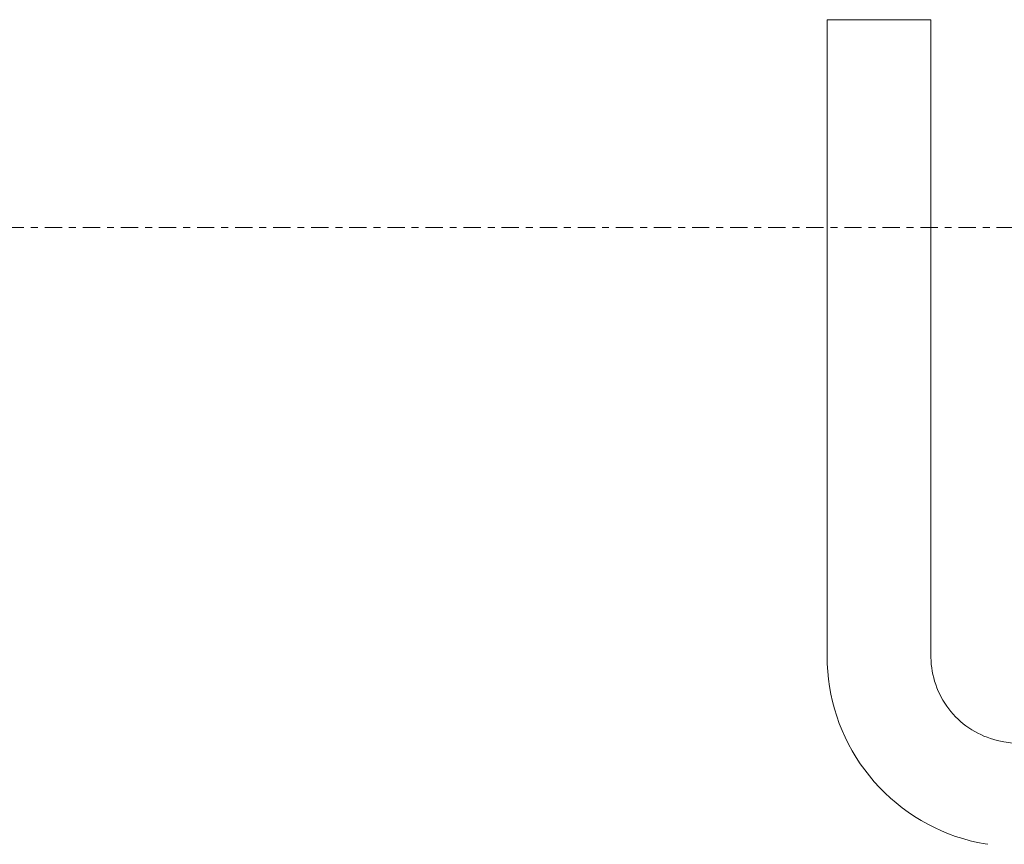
# Model space of a CAD drawing. Header units: inches. Extents: x -757 to 108, y -33 to 183.
# Tile 39 of 156: x -644 to -630, y 140 to 152. Entities that reach past the tile are written whole.
import ezdxf

# ---------------------------------------------------------------- set-up
doc = ezdxf.new("R2010")
doc.units = ezdxf.units.IN
doc.header["$MEASUREMENT"] = 0
doc.linetypes.add('Center 1_4_', pattern=[0.53125, 0.25, -0.09375, 0.09375, -0.09375])
doc.layers.add('A-FLOR-LEVL', color=51, linetype='Continuous', lineweight=9)
doc.layers.add('Q-SPCQ', color=2, linetype='Continuous', lineweight=9)

# ---------------------------------------------------------------- blocks, each defined once
blk = doc.blocks.new('Downspout - Downspout_4650-5603893-Rear')
at = {"layer": 'Q-SPCQ'}
for p, q in [((-632.315, 152), (-632.315, 142.807)), ((-632.315, 152), (-631.815, 152)), ((-631.815, 152), (-631.315, 152)), ((-631.315, 152), (-630.815, 152)), ((-630.815, 142.807), (-630.815, 152)), ((-624, 140.66), (-629.761, 141.573))]:
    blk.add_line(p, q, dxfattribs=at)
at = {"layer": 'Q-SPCQ', "flags": 128}
for points in [[(-632.315, 142.807), (-632.313, 142.697), (-632.306, 142.587), (-632.295, 142.478), (-632.28, 142.369), (-632.26, 142.261), (-632.236, 142.153), (-632.208, 142.047), (-632.176, 141.942), (-632.139, 141.838), (-632.098, 141.736), (-632.053, 141.636), (-632.004, 141.537), (-631.952, 141.441), (-631.895, 141.346), (-631.835, 141.254), (-631.771, 141.165), (-631.704, 141.078), (-631.633, 140.994), (-631.558, 140.913), (-631.481, 140.834), (-631.401, 140.759), (-631.317, 140.688), (-631.231, 140.619), (-631.142, 140.554), (-631.051, 140.493), (-630.957, 140.436), (-630.861, 140.382), (-630.763, 140.332), (-630.663, 140.286), (-630.562, 140.244), (-630.458, 140.206), (-630.354, 140.173), (-630.248, 140.143), (-630.141, 140.118), (-630.033, 140.097), (-629.995, 140.091)], [(-629.761, 141.573), (-629.81, 141.581), (-629.859, 141.592), (-629.907, 141.605), (-629.955, 141.619), (-630.002, 141.636), (-630.049, 141.654), (-630.094, 141.675), (-630.139, 141.697), (-630.183, 141.721), (-630.226, 141.746), (-630.268, 141.773), (-630.309, 141.802), (-630.348, 141.833), (-630.387, 141.865), (-630.424, 141.899), (-630.459, 141.934), (-630.494, 141.97), (-630.526, 142.008), (-630.557, 142.047), (-630.587, 142.087), (-630.615, 142.129), (-630.641, 142.171), (-630.666, 142.215), (-630.689, 142.259), (-630.71, 142.305), (-630.729, 142.351), (-630.746, 142.398), (-630.762, 142.445), (-630.775, 142.493), (-630.787, 142.542), (-630.796, 142.591), (-630.804, 142.64), (-630.81, 142.69), (-630.813, 142.74), (-630.815, 142.79), (-630.815, 142.807)]]:
    blk.add_lwpolyline(points, dxfattribs=at)

msp = doc.modelspace()

# ---------------------------------------------------------------- linework, layer by layer
at = {"layer": 'A-FLOR-LEVL', "linetype": 'Center 1_4_'}
msp.add_line((-757.466, 149), (108.089, 149), dxfattribs=at)

# ---------------------------------------------------------------- block references
at = {"layer": 'Q-SPCQ'}
msp.add_blockref('Downspout - Downspout_4650-5603893-Rear', (0, 0), dxfattribs=at)

doc.saveas('drawing.dxf')
